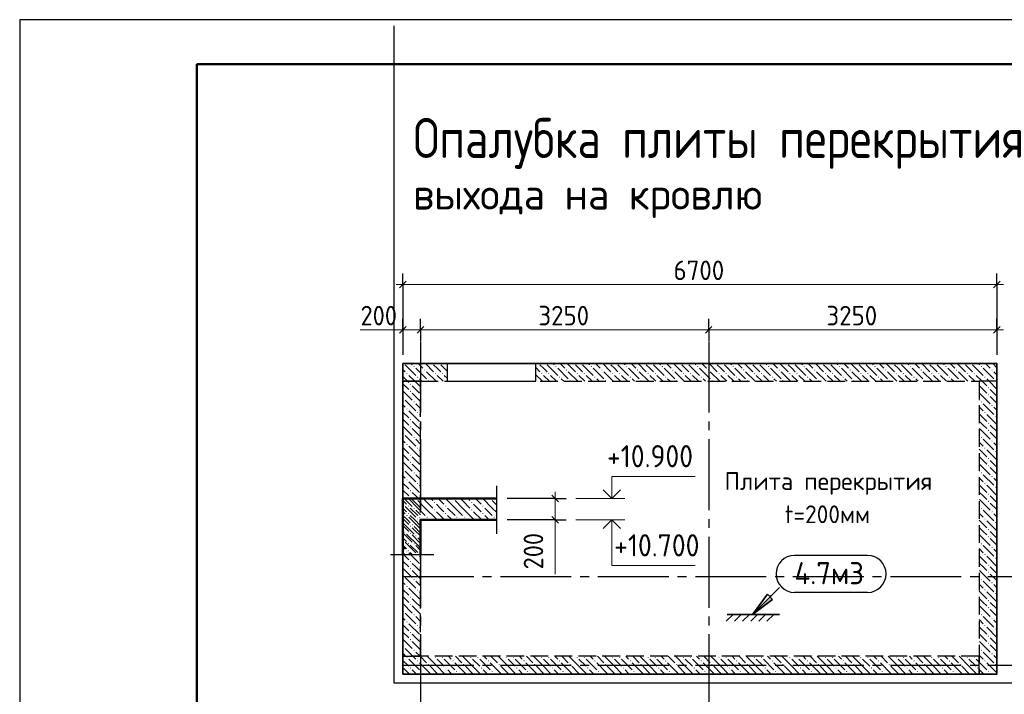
# Model space of a CAD drawing. Header units: millimetres. Extents: x 0 to 50400, y 0 to 35640.
# Tile 3 of 12: x 0 to 13329, y 26512 to 35640. Entities that reach past the tile are written whole.
import ezdxf

# ---------------------------------------------------------------- set-up
doc = ezdxf.new("R2010")
doc.units = ezdxf.units.MM
doc.linetypes.add('______2', pattern=[324, 240, -84])
doc.linetypes.add('______5', pattern=[1320, 960, -120, 120, -120])
for name, color, linetype, lineweight in [('Standard', 7, 'Continuous', 25), ('ЖБ Перекрытие верхний уровень', 7, 'Continuous', 35), ('ЖБ Стена верхний уровень', 7, 'Continuous', 35), ('Общий01', 7, 'Continuous', 13), ('Примечания', 7, 'Continuous', 13), ('Размерная линия_ общее', 7, 'Continuous', 13)]:
    doc.layers.add(name, color=color, linetype=linetype, lineweight=lineweight)
doc.layers.add('Оси', color=7, linetype='______5', true_color=0x656565)
doc.styles.add('ISOCPEUR', font='txt')

msp = doc.modelspace()

# ---------------------------------------------------------------- hatches: boundary and pattern name
at = {"layer": 'Standard', "linetype": 'Continuous', "lineweight": 35, "transparency": 33554687}
msp.add_hatch(color=7, dxfattribs=at).paths.add_polyline_path([(10158, 27831), (9920, 27593), (10192, 27797)])
at = {"layer": 'ЖБ Стена верхний уровень', "linetype": 'Continuous', "lineweight": 18, "transparency": 33554687}
for points in [[(5331, 30948), (5339, 30956), (5347, 30948), (5339, 30940)], [(7251, 30948), (7259, 30956), (7267, 30948), (7259, 30940)], [(7731, 30948), (7739, 30956), (7747, 30948), (7739, 30940)], [(8211, 30948), (8219, 30956), (8227, 30948), (8219, 30940)], [(8691, 30948), (8699, 30956), (8707, 30948), (8699, 30940)], [(9171, 30948), (9179, 30956), (9187, 30948), (9179, 30940)], [(9651, 30948), (9659, 30956), (9667, 30948), (9659, 30940)], [(10131, 30948), (10139, 30956), (10147, 30948), (10139, 30940)], [(10611, 30948), (10619, 30956), (10627, 30948), (10619, 30940)], [(11091, 30948), (11099, 30956), (11107, 30948), (11099, 30940)], [(11571, 30948), (11579, 30956), (11587, 30948), (11579, 30940)], [(12051, 30948), (12059, 30956), (12067, 30948), (12059, 30940)], [(12531, 30948), (12539, 30956), (12547, 30948), (12539, 30940)], [(13011, 30948), (13019, 30956), (13027, 30948), (13019, 30940)], [(5235, 30852), (5243, 30859), (5251, 30852), (5243, 30844)], [(5379, 30804), (5387, 30812), (5395, 30804), (5387, 30796)], [(5475, 30900), (5483, 30908), (5491, 30900), (5483, 30892)], [(5619, 30852), (5627, 30859), (5635, 30852), (5627, 30844)], [(5715, 30852), (5723, 30859), (5731, 30852), (5723, 30844)], [(7059, 30852), (7067, 30859), (7075, 30852), (7067, 30844)], [(7155, 30852), (7163, 30859), (7171, 30852), (7163, 30844)], [(7299, 30804), (7307, 30812), (7315, 30804), (7307, 30796)], [(7395, 30900), (7403, 30908), (7411, 30900), (7403, 30892)], [(7539, 30852), (7547, 30859), (7555, 30852), (7547, 30844)], [(7635, 30852), (7643, 30859), (7651, 30852), (7643, 30844)], [(7779, 30804), (7787, 30812), (7795, 30804), (7787, 30796)], [(7875, 30900), (7883, 30908), (7891, 30900), (7883, 30892)], [(8019, 30852), (8027, 30859), (8035, 30852), (8027, 30844)], [(8115, 30852), (8123, 30859), (8131, 30852), (8123, 30844)], [(8259, 30804), (8267, 30812), (8275, 30804), (8267, 30796)], [(8355, 30900), (8363, 30908), (8371, 30900), (8363, 30892)], [(8499, 30852), (8507, 30859), (8515, 30852), (8507, 30844)], [(8595, 30852), (8603, 30859), (8611, 30852), (8603, 30844)], [(8739, 30804), (8747, 30812), (8755, 30804), (8747, 30796)], [(8835, 30900), (8843, 30908), (8851, 30900), (8843, 30892)], [(8979, 30852), (8987, 30859), (8995, 30852), (8987, 30844)], [(9075, 30852), (9083, 30859), (9091, 30852), (9083, 30844)], [(9219, 30804), (9227, 30812), (9235, 30804), (9227, 30796)], [(9315, 30900), (9323, 30908), (9331, 30900), (9323, 30892)], [(9459, 30852), (9467, 30859), (9475, 30852), (9467, 30844)], [(9555, 30852), (9563, 30859), (9571, 30852), (9563, 30844)], [(9699, 30804), (9707, 30812), (9715, 30804), (9707, 30796)], [(9795, 30900), (9803, 30908), (9811, 30900), (9803, 30892)], [(9939, 30852), (9947, 30859), (9955, 30852), (9947, 30844)], [(10035, 30852), (10043, 30859), (10051, 30852), (10043, 30844)], [(10179, 30804), (10187, 30812), (10195, 30804), (10187, 30796)], [(10275, 30900), (10283, 30908), (10291, 30900), (10283, 30892)], [(10419, 30852), (10427, 30859), (10435, 30852), (10427, 30844)], [(10515, 30852), (10523, 30859), (10531, 30852), (10523, 30844)], [(10659, 30804), (10667, 30812), (10675, 30804), (10667, 30796)], [(10755, 30900), (10763, 30908), (10771, 30900), (10763, 30892)], [(10899, 30852), (10907, 30859), (10915, 30852), (10907, 30844)], [(10995, 30852), (11003, 30859), (11011, 30852), (11003, 30844)], [(11139, 30804), (11147, 30812), (11155, 30804), (11147, 30796)], [(11235, 30900), (11243, 30908), (11251, 30900), (11243, 30892)], [(11379, 30852), (11387, 30859), (11395, 30852), (11387, 30844)], [(11475, 30852), (11483, 30859), (11491, 30852), (11483, 30844)], [(11619, 30804), (11627, 30812), (11635, 30804), (11627, 30796)], [(11715, 30900), (11723, 30908), (11731, 30900), (11723, 30892)], [(11859, 30852), (11867, 30859), (11875, 30852), (11867, 30844)], [(11955, 30852), (11963, 30859), (11971, 30852), (11963, 30844)], [(12099, 30804), (12107, 30812), (12115, 30804), (12107, 30796)], [(12195, 30900), (12203, 30908), (12211, 30900), (12203, 30892)], [(12339, 30852), (12347, 30859), (12355, 30852), (12347, 30844)], [(12435, 30852), (12443, 30859), (12451, 30852), (12443, 30844)], [(12579, 30804), (12587, 30812), (12595, 30804), (12587, 30796)], [(12675, 30900), (12683, 30908), (12691, 30900), (12683, 30892)], [(12819, 30852), (12827, 30859), (12835, 30852), (12827, 30844)], [(12915, 30852), (12923, 30859), (12931, 30852), (12923, 30844)], [(13059, 30804), (13067, 30812), (13075, 30804), (13067, 30796)], [(13155, 30900), (13163, 30908), (13171, 30900), (13163, 30892)], [(5283, 30708), (5291, 30716), (5299, 30708), (5291, 30700)], [(5523, 30756), (5531, 30763), (5539, 30756), (5531, 30748)], [(7443, 30756), (7451, 30763), (7459, 30756), (7451, 30748)], [(7923, 30756), (7931, 30763), (7939, 30756), (7931, 30748)], [(8403, 30756), (8411, 30763), (8419, 30756), (8411, 30748)], [(8883, 30756), (8891, 30763), (8899, 30756), (8891, 30748)], [(9363, 30756), (9371, 30763), (9379, 30756), (9371, 30748)], [(9843, 30756), (9851, 30763), (9859, 30756), (9851, 30748)], [(10323, 30756), (10331, 30763), (10339, 30756), (10331, 30748)], [(10803, 30756), (10811, 30763), (10819, 30756), (10811, 30748)], [(11283, 30756), (11291, 30763), (11299, 30756), (11291, 30748)], [(11763, 30756), (11771, 30763), (11779, 30756), (11771, 30748)], [(12243, 30756), (12251, 30763), (12259, 30756), (12251, 30748)], [(12723, 30756), (12731, 30763), (12739, 30756), (12731, 30748)], [(13107, 30660), (13115, 30668), (13123, 30660), (13115, 30652)], [(13203, 30756), (13211, 30763), (13219, 30756), (13211, 30748)], [(5283, 30612), (5291, 30619), (5299, 30612), (5291, 30604)], [(13107, 30564), (13115, 30572), (13123, 30564), (13115, 30556)], [(5187, 30516), (5195, 30523), (5203, 30516), (5195, 30508)], [(5331, 30468), (5339, 30476), (5347, 30468), (5339, 30460)], [(13011, 30468), (13019, 30476), (13027, 30468), (13019, 30460)], [(13155, 30420), (13163, 30428), (13171, 30420), (13163, 30412)], [(5235, 30372), (5243, 30379), (5251, 30372), (5243, 30364)], [(5379, 30324), (5387, 30332), (5395, 30324), (5387, 30316)], [(13059, 30324), (13067, 30332), (13075, 30324), (13067, 30316)], [(13203, 30276), (13211, 30283), (13219, 30276), (13211, 30268)], [(5283, 30228), (5291, 30236), (5299, 30228), (5291, 30220)], [(5283, 30132), (5291, 30139), (5299, 30132), (5291, 30124)], [(13107, 30180), (13115, 30188), (13123, 30180), (13115, 30172)], [(5187, 30036), (5195, 30043), (5203, 30036), (5195, 30028)], [(5331, 29988), (5339, 29996), (5347, 29988), (5339, 29980)], [(13011, 29988), (13019, 29996), (13027, 29988), (13019, 29980)], [(13107, 30084), (13115, 30092), (13123, 30084), (13115, 30076)], [(5235, 29892), (5243, 29899), (5251, 29892), (5243, 29884)], [(13155, 29940), (13163, 29948), (13171, 29940), (13163, 29932)], [(5283, 29748), (5291, 29756), (5299, 29748), (5291, 29740)], [(5379, 29844), (5387, 29852), (5395, 29844), (5387, 29836)], [(13059, 29844), (13067, 29852), (13075, 29844), (13067, 29836)], [(13203, 29796), (13211, 29803), (13219, 29796), (13211, 29788)], [(5283, 29652), (5291, 29659), (5299, 29652), (5291, 29644)], [(13107, 29700), (13115, 29708), (13123, 29700), (13115, 29692)], [(13107, 29604), (13115, 29612), (13123, 29604), (13115, 29596)], [(5187, 29556), (5195, 29563), (5203, 29556), (5195, 29548)], [(5331, 29508), (5339, 29516), (5347, 29508), (5339, 29500)], [(13011, 29508), (13019, 29516), (13027, 29508), (13019, 29500)], [(13155, 29460), (13163, 29468), (13171, 29460), (13163, 29452)], [(5235, 29412), (5243, 29419), (5251, 29412), (5243, 29404)], [(5379, 29364), (5387, 29372), (5395, 29364), (5387, 29356)], [(13059, 29364), (13067, 29372), (13075, 29364), (13067, 29356)], [(5283, 29268), (5291, 29276), (5299, 29268), (5291, 29260)], [(13107, 29220), (13115, 29228), (13123, 29220), (13115, 29212)], [(13203, 29316), (13211, 29323), (13219, 29316), (13211, 29308)], [(5187, 29076), (5195, 29083), (5203, 29076), (5195, 29068)], [(5283, 29172), (5291, 29179), (5299, 29172), (5291, 29164)], [(13107, 29124), (13115, 29132), (13123, 29124), (13115, 29116)], [(5235, 28932), (5243, 28939), (5251, 28932), (5243, 28924)], [(5331, 29028), (5339, 29036), (5347, 29028), (5339, 29020)], [(13011, 29028), (13019, 29036), (13027, 29028), (13019, 29020)], [(13155, 28980), (13163, 28988), (13171, 28980), (13163, 28972)], [(5283, 28788), (5291, 28796), (5299, 28788), (5291, 28780)], [(5379, 28884), (5387, 28892), (5395, 28884), (5387, 28876)], [(13059, 28884), (13067, 28892), (13075, 28884), (13067, 28876)], [(13203, 28836), (13211, 28843), (13219, 28836), (13211, 28828)], [(5283, 28692), (5291, 28699), (5299, 28692), (5291, 28684)], [(13107, 28740), (13115, 28748), (13123, 28740), (13115, 28732)], [(5187, 28596), (5195, 28603), (5203, 28596), (5195, 28588)], [(5331, 28548), (5339, 28556), (5347, 28548), (5339, 28540)], [(13011, 28548), (13019, 28556), (13027, 28548), (13019, 28540)], [(13107, 28644), (13115, 28652), (13123, 28644), (13115, 28636)], [(5235, 28452), (5243, 28459), (5251, 28452), (5243, 28444)], [(5379, 28404), (5387, 28412), (5395, 28404), (5387, 28396)], [(13059, 28404), (13067, 28412), (13075, 28404), (13067, 28396)], [(13155, 28500), (13163, 28508), (13171, 28500), (13163, 28492)], [(5283, 28308), (5291, 28316), (5299, 28308), (5291, 28300)], [(13107, 28260), (13115, 28268), (13123, 28260), (13115, 28252)], [(13203, 28356), (13211, 28363), (13219, 28356), (13211, 28348)], [(5283, 28212), (5291, 28219), (5299, 28212), (5291, 28204)], [(13107, 28164), (13115, 28172), (13123, 28164), (13115, 28156)], [(5187, 28116), (5195, 28123), (5203, 28116), (5195, 28108)], [(5331, 28068), (5339, 28076), (5347, 28068), (5339, 28060)], [(13011, 28068), (13019, 28076), (13027, 28068), (13019, 28060)], [(13155, 28020), (13163, 28028), (13171, 28020), (13163, 28012)], [(5235, 27972), (5243, 27979), (5251, 27972), (5243, 27964)], [(5379, 27924), (5387, 27932), (5395, 27924), (5387, 27916)], [(13059, 27924), (13067, 27932), (13075, 27924), (13067, 27916)], [(13203, 27876), (13211, 27883), (13219, 27876), (13211, 27868)], [(5283, 27828), (5291, 27836), (5299, 27828), (5291, 27820)], [(5283, 27732), (5291, 27739), (5299, 27732), (5291, 27724)], [(13107, 27780), (13115, 27788), (13123, 27780), (13115, 27772)], [(5187, 27636), (5195, 27643), (5203, 27636), (5195, 27628)], [(5331, 27588), (5339, 27596), (5347, 27588), (5339, 27580)], [(13011, 27588), (13019, 27596), (13027, 27588), (13019, 27580)], [(13107, 27684), (13115, 27692), (13123, 27684), (13115, 27676)], [(5235, 27492), (5243, 27499), (5251, 27492), (5243, 27484)], [(13155, 27540), (13163, 27548), (13171, 27540), (13163, 27532)], [(5283, 27348), (5291, 27356), (5299, 27348), (5291, 27340)], [(5379, 27444), (5387, 27452), (5395, 27444), (5387, 27436)], [(13059, 27444), (13067, 27452), (13075, 27444), (13067, 27436)], [(13203, 27396), (13211, 27403), (13219, 27396), (13211, 27388)], [(5283, 27252), (5291, 27259), (5299, 27252), (5291, 27244)], [(13107, 27300), (13115, 27308), (13123, 27300), (13115, 27292)], [(13107, 27204), (13115, 27212), (13123, 27204), (13115, 27196)], [(5187, 27156), (5195, 27163), (5203, 27156), (5195, 27148)], [(5331, 27108), (5339, 27116), (5347, 27108), (5339, 27100)], [(13011, 27108), (13019, 27116), (13027, 27108), (13019, 27100)], [(13155, 27060), (13163, 27068), (13171, 27060), (13163, 27052)], [(5235, 27012), (5243, 27019), (5251, 27012), (5243, 27004)], [(5379, 26964), (5387, 26972), (5395, 26964), (5387, 26956)], [(5619, 27012), (5627, 27019), (5635, 27012), (5627, 27004)], [(5715, 27012), (5723, 27019), (5731, 27012), (5723, 27004)], [(5859, 26964), (5867, 26972), (5875, 26964), (5867, 26956)], [(6099, 27012), (6107, 27019), (6115, 27012), (6107, 27004)], [(6195, 27012), (6203, 27019), (6211, 27012), (6203, 27004)], [(6339, 26964), (6347, 26972), (6355, 26964), (6347, 26956)], [(6579, 27012), (6587, 27019), (6595, 27012), (6587, 27004)], [(6675, 27012), (6683, 27019), (6691, 27012), (6683, 27004)], [(6819, 26964), (6827, 26972), (6835, 26964), (6827, 26956)], [(7059, 27012), (7067, 27019), (7075, 27012), (7067, 27004)], [(7155, 27012), (7163, 27019), (7171, 27012), (7163, 27004)], [(7299, 26964), (7307, 26972), (7315, 26964), (7307, 26956)], [(7539, 27012), (7547, 27019), (7555, 27012), (7547, 27004)], [(7635, 27012), (7643, 27019), (7651, 27012), (7643, 27004)], [(7779, 26964), (7787, 26972), (7795, 26964), (7787, 26956)], [(8019, 27012), (8027, 27019), (8035, 27012), (8027, 27004)], [(8115, 27012), (8123, 27019), (8131, 27012), (8123, 27004)], [(8259, 26964), (8267, 26972), (8275, 26964), (8267, 26956)], [(8499, 27012), (8507, 27019), (8515, 27012), (8507, 27004)], [(8595, 27012), (8603, 27019), (8611, 27012), (8603, 27004)], [(8739, 26964), (8747, 26972), (8755, 26964), (8747, 26956)], [(8979, 27012), (8987, 27019), (8995, 27012), (8987, 27004)], [(9075, 27012), (9083, 27019), (9091, 27012), (9083, 27004)], [(9219, 26964), (9227, 26972), (9235, 26964), (9227, 26956)], [(9459, 27012), (9467, 27019), (9475, 27012), (9467, 27004)], [(9555, 27012), (9563, 27019), (9571, 27012), (9563, 27004)], [(9699, 26964), (9707, 26972), (9715, 26964), (9707, 26956)], [(9939, 27012), (9947, 27019), (9955, 27012), (9947, 27004)], [(10035, 27012), (10043, 27019), (10051, 27012), (10043, 27004)], [(10179, 26964), (10187, 26972), (10195, 26964), (10187, 26956)], [(10419, 27012), (10427, 27019), (10435, 27012), (10427, 27004)], [(10515, 27012), (10523, 27019), (10531, 27012), (10523, 27004)], [(10659, 26964), (10667, 26972), (10675, 26964), (10667, 26956)], [(10899, 27012), (10907, 27019), (10915, 27012), (10907, 27004)], [(10995, 27012), (11003, 27019), (11011, 27012), (11003, 27004)], [(11139, 26964), (11147, 26972), (11155, 26964), (11147, 26956)], [(11379, 27012), (11387, 27019), (11395, 27012), (11387, 27004)], [(11475, 27012), (11483, 27019), (11491, 27012), (11483, 27004)], [(11619, 26964), (11627, 26972), (11635, 26964), (11627, 26956)], [(11859, 27012), (11867, 27019), (11875, 27012), (11867, 27004)], [(11955, 27012), (11963, 27019), (11971, 27012), (11963, 27004)], [(12099, 26964), (12107, 26972), (12115, 26964), (12107, 26956)], [(12339, 27012), (12347, 27019), (12355, 27012), (12347, 27004)], [(12435, 27012), (12443, 27019), (12451, 27012), (12443, 27004)], [(12579, 26964), (12587, 26972), (12595, 26964), (12587, 26956)], [(12819, 27012), (12827, 27019), (12835, 27012), (12827, 27004)], [(12915, 27012), (12923, 27019), (12931, 27012), (12923, 27004)], [(13059, 26964), (13067, 26972), (13075, 26964), (13067, 26956)], [(5283, 26868), (5291, 26876), (5299, 26868), (5291, 26860)], [(5427, 26820), (5435, 26828), (5443, 26820), (5435, 26812)], [(5523, 26916), (5531, 26923), (5539, 26916), (5531, 26908)], [(5763, 26868), (5771, 26876), (5779, 26868), (5771, 26860)], [(5907, 26820), (5915, 26828), (5923, 26820), (5915, 26812)], [(6003, 26916), (6011, 26923), (6019, 26916), (6011, 26908)], [(6243, 26868), (6251, 26876), (6259, 26868), (6251, 26860)], [(6387, 26820), (6395, 26828), (6403, 26820), (6395, 26812)], [(6483, 26916), (6491, 26923), (6499, 26916), (6491, 26908)], [(6723, 26868), (6731, 26876), (6739, 26868), (6731, 26860)], [(6867, 26820), (6875, 26828), (6883, 26820), (6875, 26812)], [(6963, 26916), (6971, 26923), (6979, 26916), (6971, 26908)], [(7203, 26868), (7211, 26876), (7219, 26868), (7211, 26860)], [(7347, 26820), (7355, 26828), (7363, 26820), (7355, 26812)], [(7443, 26916), (7451, 26923), (7459, 26916), (7451, 26908)], [(7683, 26868), (7691, 26876), (7699, 26868), (7691, 26860)], [(7827, 26820), (7835, 26828), (7843, 26820), (7835, 26812)], [(7923, 26916), (7931, 26923), (7939, 26916), (7931, 26908)], [(8163, 26868), (8171, 26876), (8179, 26868), (8171, 26860)], [(8307, 26820), (8315, 26828), (8323, 26820), (8315, 26812)], [(8403, 26916), (8411, 26923), (8419, 26916), (8411, 26908)], [(8643, 26868), (8651, 26876), (8659, 26868), (8651, 26860)], [(8787, 26820), (8795, 26828), (8803, 26820), (8795, 26812)], [(8883, 26916), (8891, 26923), (8899, 26916), (8891, 26908)], [(9123, 26868), (9131, 26876), (9139, 26868), (9131, 26860)], [(9267, 26820), (9275, 26828), (9283, 26820), (9275, 26812)], [(9363, 26916), (9371, 26923), (9379, 26916), (9371, 26908)], [(9603, 26868), (9611, 26876), (9619, 26868), (9611, 26860)], [(9747, 26820), (9755, 26828), (9763, 26820), (9755, 26812)], [(9843, 26916), (9851, 26923), (9859, 26916), (9851, 26908)], [(10083, 26868), (10091, 26876), (10099, 26868), (10091, 26860)], [(10227, 26820), (10235, 26828), (10243, 26820), (10235, 26812)], [(10323, 26916), (10331, 26923), (10339, 26916), (10331, 26908)], [(10563, 26868), (10571, 26876), (10579, 26868), (10571, 26860)], [(10707, 26820), (10715, 26828), (10723, 26820), (10715, 26812)], [(10803, 26916), (10811, 26923), (10819, 26916), (10811, 26908)], [(11043, 26868), (11051, 26876), (11059, 26868), (11051, 26860)], [(11187, 26820), (11195, 26828), (11203, 26820), (11195, 26812)], [(11283, 26916), (11291, 26923), (11299, 26916), (11291, 26908)], [(11523, 26868), (11531, 26876), (11539, 26868), (11531, 26860)], [(11667, 26820), (11675, 26828), (11683, 26820), (11675, 26812)], [(11763, 26916), (11771, 26923), (11779, 26916), (11771, 26908)], [(12003, 26868), (12011, 26876), (12019, 26868), (12011, 26860)], [(12147, 26820), (12155, 26828), (12163, 26820), (12155, 26812)], [(12243, 26916), (12251, 26923), (12259, 26916), (12251, 26908)], [(12483, 26868), (12491, 26876), (12499, 26868), (12491, 26860)], [(12627, 26820), (12635, 26828), (12643, 26820), (12635, 26812)], [(12723, 26916), (12731, 26923), (12739, 26916), (12731, 26908)], [(12963, 26868), (12971, 26876), (12979, 26868), (12971, 26860)], [(13107, 26820), (13115, 26828), (13123, 26820), (13115, 26812)], [(13203, 26916), (13211, 26923), (13219, 26916), (13211, 26908)]]:
    msp.add_hatch(color=7, dxfattribs=at).paths.add_polyline_path(points, flags=16)
at = {"layer": 'Общий01', "linetype": 'Continuous', "lineweight": 13, "transparency": 33554687}
for points in [[(5263, 29051), (5255, 29059), (5263, 29066), (5271, 29059)], [(5364, 29152), (5356, 29159), (5357, 29160), (5371, 29160), (5372, 29159)], [(5616, 29101), (5608, 29109), (5616, 29117), (5624, 29109)], [(5767, 29051), (5759, 29059), (5767, 29066), (5775, 29059)], [(5868, 29152), (5860, 29159), (5861, 29160), (5875, 29160), (5876, 29159)], [(6120, 29101), (6112, 29109), (6120, 29117), (6128, 29109)], [(6271, 29051), (6263, 29059), (6271, 29066), (6279, 29059)], [(6372, 29152), (6364, 29159), (6365, 29160), (6379, 29160), (6380, 29159)], [(5263, 28950), (5255, 28958), (5263, 28966), (5271, 28958)], [(5616, 29000), (5608, 29008), (5616, 29016), (5624, 29008)], [(5767, 28950), (5759, 28958), (5767, 28966), (5775, 28958)], [(6120, 29000), (6112, 29008), (6120, 29016), (6128, 29008)], [(6271, 28950), (6263, 28958), (6271, 28966), (6279, 28958)], [(5314, 28799), (5306, 28807), (5314, 28814), (5321, 28807)], [(5414, 28900), (5407, 28907), (5414, 28915), (5422, 28907)], [(5515, 28900), (5507, 28907), (5515, 28915), (5523, 28907)], [(5918, 28900), (5911, 28907), (5918, 28915), (5926, 28907)], [(6019, 28900), (6011, 28907), (6019, 28915), (6027, 28907)], [(6422, 28900), (6415, 28907), (6422, 28915), (6430, 28907)], [(5213, 28698), (5205, 28706), (5213, 28714), (5221, 28706)], [(5364, 28648), (5356, 28655), (5364, 28663), (5372, 28655)], [(5263, 28547), (5255, 28555), (5263, 28562), (5271, 28555)], [(5263, 28446), (5255, 28454), (5263, 28462), (5271, 28454)], [(5408, 28404), (5414, 28411), (5421, 28404)]]:
    msp.add_hatch(color=7, dxfattribs=at).paths.add_polyline_path(points, flags=16)

# ---------------------------------------------------------------- linework, layer by layer
at = {"layer": 'Standard', "color": 254, "linetype": 'Continuous', "lineweight": -3, "true_color": 0xc4c4ff, "transparency": 33554687}
for p, q in [((5067, 35558), (5067, 26667)), ((5067, 26667), (18600, 26667))]:
    msp.add_line(p, q, dxfattribs=at)
at = {"layer": 'Standard', "color": 7, "linetype": 'Continuous', "lineweight": 25, "transparency": 33554687}
for p, q in [((2400, 35040), (2400, 1270)), ((11479, 28391), (10489, 28391)), ((11479, 27891), (10489, 27891))]:
    msp.add_line(p, q, dxfattribs=at)
at = {"layer": 'Standard', "color": 7, "linetype": 'Continuous', "lineweight": 18, "transparency": 33554687}
for p, q in [((5187, 26787), (5187, 30987)), ((5187, 30987), (13227, 30987)), ((13227, 30987), (13227, 26787)), ((13227, 26787), (5187, 26787))]:
    msp.add_line(p, q, dxfattribs=at)
at = {"layer": 'Standard', "color": 7, "linetype": 'Continuous', "lineweight": 35, "transparency": 33554687}
for p, q in [((10286, 27959), (9920, 27593)), ((10124, 27865), (9920, 27593)), ((10192, 27797), (10124, 27865)), ((9920, 27593), (10192, 27797)), ((10158, 27831), (10175, 27848)), ((9658, 27593), (9566, 27501)), ((9578, 27593), (10285, 27593)), ((9768, 27593), (9676, 27501)), ((9878, 27593), (9786, 27501)), ((9988, 27593), (9896, 27501)), ((9920, 27593), (9920, 27593)), ((9920, 27593), (9920, 27593)), ((9920, 27593), (9920, 27593)), ((10097, 27593), (10005, 27501)), ((10207, 27593), (10115, 27501))]:
    msp.add_line(p, q, dxfattribs=at)
at = {"layer": 'Standard', "color": 7, "linetype": 'Continuous', "lineweight": 25, "transparency": 33554687}
msp.add_lwpolyline([(0, 0), (50400, 0), (50400, 35640), (0, 35640), (0, 0)], close=True, dxfattribs=at)
at = {"layer": 'Standard', "color": 7, "linetype": 'Continuous', "lineweight": 50, "transparency": 33554687}
msp.add_lwpolyline([(2400, 35040), (49800, 35040), (49800, 600), (2400, 600), (2400, 35040)], close=True, dxfattribs=at)
at = {"layer": 'Standard', "color": 7, "linetype": 'Continuous', "lineweight": 25, "transparency": 33554687}
for centre, start, end in [((10489, 28141), 90, 270), ((11479, 28141), 270, 90)]:
    msp.add_arc(centre, 250, start, end, dxfattribs=at)
at = {"layer": 'ЖБ Перекрытие верхний уровень', "color": 7, "linetype": 'Continuous', "lineweight": 35, "transparency": 33554687}
for p, q in [((5187, 30987), (5187, 26787)), ((13227, 30987), (5187, 30987)), ((13227, 26787), (13227, 30987)), ((5187, 26787), (13227, 26787))]:
    msp.add_line(p, q, dxfattribs=at)
at = {"layer": 'ЖБ Стена верхний уровень', "color": 251, "linetype": '______2', "lineweight": -3, "true_color": 0x656565, "transparency": 33554687}
for p, q in [((5787, 30987), (5187, 30987)), ((5187, 30987), (5187, 30747)), ((13227, 30987), (6987, 30987)), ((13227, 30747), (13227, 30987)), ((5187, 30747), (5187, 27027)), ((5427, 30747), (5187, 30747)), ((5187, 30747), (5427, 30747)), ((5427, 27027), (5427, 30747)), ((5427, 30747), (12987, 30747)), ((13227, 30747), (12987, 30747)), ((12987, 30747), (12987, 26787)), ((13227, 26787), (13227, 30747)), ((12987, 27027), (5187, 27027)), ((5187, 27027), (5187, 26787)), ((5187, 27027), (5427, 27027)), ((12987, 26787), (12987, 27027)), ((5187, 26787), (12987, 26787)), ((12987, 26787), (13227, 26787))]:
    msp.add_line(p, q, dxfattribs=at)
at = {"layer": 'ЖБ Стена верхний уровень', "color": 9, "linetype": 'Continuous', "lineweight": 18, "true_color": 0xc7c7c7, "transparency": 33554687}
for p, q in [((5219, 30972), (5363, 30828)), ((5300, 30987), (5315, 30972)), ((5363, 30924), (5507, 30780)), ((5396, 30987), (5459, 30924)), ((5492, 30987), (5603, 30876)), ((5651, 30924), (5603, 30972)), ((5699, 30876), (5651, 30924)), ((5699, 30972), (5787, 30884)), ((5780, 30987), (5787, 30980)), ((6987, 30932), (7043, 30876)), ((7091, 30924), (7043, 30972)), ((7139, 30876), (7091, 30924)), ((7139, 30972), (7283, 30828)), ((7220, 30987), (7235, 30972)), ((7283, 30924), (7427, 30780)), ((7316, 30987), (7379, 30924)), ((7412, 30987), (7523, 30876)), ((7571, 30924), (7523, 30972)), ((7619, 30876), (7571, 30924)), ((7619, 30972), (7763, 30828)), ((7700, 30987), (7715, 30972)), ((7763, 30924), (7907, 30780)), ((7796, 30987), (7859, 30924)), ((7892, 30987), (8003, 30876)), ((8051, 30924), (8003, 30972)), ((8099, 30876), (8051, 30924)), ((8099, 30972), (8243, 30828)), ((8180, 30987), (8195, 30972)), ((8243, 30924), (8387, 30780)), ((8276, 30987), (8339, 30924)), ((8372, 30987), (8483, 30876)), ((8531, 30924), (8483, 30972)), ((8579, 30876), (8531, 30924)), ((8579, 30972), (8723, 30828)), ((8660, 30987), (8675, 30972)), ((8723, 30924), (8867, 30780)), ((8756, 30987), (8819, 30924)), ((8852, 30987), (8963, 30876)), ((9011, 30924), (8963, 30972)), ((9059, 30876), (9011, 30924)), ((9059, 30972), (9203, 30828)), ((9140, 30987), (9155, 30972)), ((9203, 30924), (9347, 30780)), ((9236, 30987), (9299, 30924)), ((9332, 30987), (9443, 30876)), ((9491, 30924), (9443, 30972)), ((9539, 30876), (9491, 30924)), ((9539, 30972), (9683, 30828)), ((9620, 30987), (9635, 30972)), ((9683, 30924), (9827, 30780)), ((9716, 30987), (9779, 30924)), ((9812, 30987), (9923, 30876)), ((9971, 30924), (9923, 30972)), ((10019, 30876), (9971, 30924)), ((10019, 30972), (10163, 30828)), ((10100, 30987), (10115, 30972)), ((10163, 30924), (10307, 30780)), ((10196, 30987), (10259, 30924)), ((10292, 30987), (10403, 30876)), ((10451, 30924), (10403, 30972)), ((10499, 30876), (10451, 30924)), ((10499, 30972), (10643, 30828)), ((10580, 30987), (10595, 30972)), ((10643, 30924), (10787, 30780)), ((10676, 30987), (10739, 30924)), ((10772, 30987), (10883, 30876)), ((10931, 30924), (10883, 30972)), ((10979, 30876), (10931, 30924)), ((10979, 30972), (11123, 30828)), ((11060, 30987), (11075, 30972)), ((11123, 30924), (11267, 30780)), ((11156, 30987), (11219, 30924)), ((11252, 30987), (11363, 30876)), ((11411, 30924), (11363, 30972)), ((11459, 30876), (11411, 30924)), ((11459, 30972), (11603, 30828)), ((11540, 30987), (11555, 30972)), ((11603, 30924), (11747, 30780)), ((11636, 30987), (11699, 30924)), ((11732, 30987), (11843, 30876)), ((11891, 30924), (11843, 30972)), ((11939, 30876), (11891, 30924)), ((11939, 30972), (12083, 30828)), ((12020, 30987), (12035, 30972)), ((12083, 30924), (12227, 30780)), ((12116, 30987), (12179, 30924)), ((12212, 30987), (12323, 30876)), ((12371, 30924), (12323, 30972)), ((12419, 30876), (12371, 30924)), ((12419, 30972), (12563, 30828)), ((12500, 30987), (12515, 30972)), ((12563, 30924), (12707, 30780)), ((12596, 30987), (12659, 30924)), ((12692, 30987), (12803, 30876)), ((12851, 30924), (12803, 30972)), ((12899, 30876), (12851, 30924)), ((12899, 30972), (13043, 30828)), ((12980, 30987), (12995, 30972)), ((13043, 30924), (13187, 30780)), ((13076, 30987), (13139, 30924)), ((13172, 30987), (13227, 30931)), ((5219, 30876), (5187, 30907)), ((5187, 30811), (5252, 30747)), ((5267, 30828), (5348, 30747)), ((5636, 30747), (5507, 30876)), ((5651, 30828), (5732, 30747)), ((5747, 30828), (5787, 30788)), ((7076, 30747), (6987, 30836)), ((7091, 30828), (7172, 30747)), ((7187, 30828), (7268, 30747)), ((7556, 30747), (7427, 30876)), ((7571, 30828), (7652, 30747)), ((7667, 30828), (7748, 30747)), ((8036, 30747), (7907, 30876)), ((8051, 30828), (8132, 30747)), ((8147, 30828), (8228, 30747)), ((8516, 30747), (8387, 30876)), ((8531, 30828), (8612, 30747)), ((8627, 30828), (8708, 30747)), ((8996, 30747), (8867, 30876)), ((9011, 30828), (9092, 30747)), ((9107, 30828), (9188, 30747)), ((9476, 30747), (9347, 30876)), ((9491, 30828), (9572, 30747)), ((9587, 30828), (9668, 30747)), ((9956, 30747), (9827, 30876)), ((9971, 30828), (10052, 30747)), ((10067, 30828), (10148, 30747)), ((10436, 30747), (10307, 30876)), ((10451, 30828), (10532, 30747)), ((10547, 30828), (10628, 30747)), ((10916, 30747), (10787, 30876)), ((10931, 30828), (11012, 30747)), ((11027, 30828), (11108, 30747)), ((11396, 30747), (11267, 30876)), ((11411, 30828), (11492, 30747)), ((11507, 30828), (11588, 30747)), ((11876, 30747), (11747, 30876)), ((11891, 30828), (11972, 30747)), ((11987, 30828), (12068, 30747)), ((12356, 30747), (12227, 30876)), ((12371, 30828), (12452, 30747)), ((12467, 30828), (12548, 30747)), ((12836, 30747), (12707, 30876)), ((12851, 30828), (12932, 30747)), ((12947, 30828), (13028, 30747)), ((13227, 30835), (13187, 30876)), ((5187, 30715), (5267, 30636)), ((5252, 30747), (5267, 30732)), ((5363, 30636), (5315, 30684)), ((5348, 30747), (5411, 30684)), ((5444, 30747), (5411, 30780)), ((7364, 30747), (7331, 30780)), ((7844, 30747), (7811, 30780)), ((8324, 30747), (8291, 30780)), ((8804, 30747), (8771, 30780)), ((9284, 30747), (9251, 30780)), ((9764, 30747), (9731, 30780)), ((10244, 30747), (10211, 30780)), ((10724, 30747), (10691, 30780)), ((11204, 30747), (11171, 30780)), ((11684, 30747), (11651, 30780)), ((12164, 30747), (12131, 30780)), ((12644, 30747), (12611, 30780)), ((13043, 30636), (12995, 30684)), ((13028, 30747), (13091, 30684)), ((13124, 30747), (13091, 30780)), ((13227, 30643), (13124, 30747)), ((5187, 30619), (5315, 30492)), ((5315, 30588), (5427, 30475)), ((5411, 30588), (5363, 30636)), ((12995, 30588), (13139, 30444)), ((13091, 30588), (13043, 30636)), ((13139, 30636), (13227, 30547)), ((13139, 30540), (13227, 30451)), ((5219, 30396), (5187, 30427)), ((5219, 30492), (5363, 30348)), ((5363, 30444), (5427, 30379)), ((12987, 30499), (12995, 30492)), ((12987, 30403), (13043, 30348)), ((13043, 30444), (13187, 30300)), ((13227, 30355), (13187, 30396)), ((5187, 30331), (5267, 30252)), ((5267, 30348), (5411, 30204)), ((5427, 30283), (5411, 30300)), ((12987, 30307), (13091, 30204)), ((13227, 30163), (13091, 30300)), ((5187, 30235), (5267, 30156)), ((5187, 30139), (5315, 30012)), ((5363, 30156), (5315, 30204)), ((5411, 30108), (5363, 30156)), ((13043, 30156), (12995, 30204)), ((13091, 30108), (13043, 30156)), ((13139, 30156), (13227, 30067)), ((5219, 30012), (5363, 29868)), ((5315, 30108), (5427, 29995)), ((12987, 30019), (12995, 30012)), ((12995, 30108), (13139, 29964)), ((13139, 30060), (13227, 29971)), ((5219, 29916), (5187, 29947)), ((5267, 29868), (5411, 29724)), ((5363, 29964), (5427, 29899)), ((12987, 29923), (13043, 29868)), ((13043, 29964), (13187, 29820)), ((13227, 29875), (13187, 29916)), ((5187, 29851), (5267, 29772)), ((5187, 29755), (5267, 29676)), ((5427, 29803), (5411, 29820)), ((12987, 29827), (13091, 29724)), ((13227, 29683), (13091, 29820)), ((5187, 29659), (5315, 29532)), ((5363, 29676), (5315, 29724)), ((5315, 29628), (5427, 29515)), ((5411, 29628), (5363, 29676)), ((13043, 29676), (12995, 29724)), ((12995, 29628), (13139, 29484)), ((13091, 29628), (13043, 29676)), ((13139, 29676), (13227, 29587)), ((5219, 29436), (5187, 29467)), ((5219, 29532), (5363, 29388)), ((5363, 29484), (5427, 29419)), ((12987, 29539), (12995, 29532)), ((13043, 29484), (13187, 29340)), ((13139, 29580), (13227, 29491)), ((5187, 29371), (5267, 29292)), ((5267, 29388), (5411, 29244)), ((5427, 29323), (5411, 29340)), ((12987, 29443), (13043, 29388)), ((12987, 29347), (13091, 29244)), ((13227, 29203), (13091, 29340)), ((13227, 29395), (13187, 29436)), ((5187, 29275), (5267, 29196)), ((5363, 29196), (5315, 29244)), ((5411, 29148), (5363, 29196)), ((13043, 29196), (12995, 29244)), ((13091, 29148), (13043, 29196)), ((13139, 29196), (13227, 29107)), ((5187, 29179), (5315, 29052)), ((5315, 29148), (5427, 29035)), ((12987, 29059), (12995, 29052)), ((12995, 29148), (13139, 29004)), ((13139, 29100), (13227, 29011)), ((5219, 28956), (5187, 28987)), ((5219, 29052), (5363, 28908)), ((5363, 29004), (5427, 28939)), ((12987, 28963), (13043, 28908)), ((13043, 29004), (13187, 28860)), ((13227, 28915), (13187, 28956)), ((5187, 28891), (5267, 28812)), ((5187, 28795), (5267, 28716)), ((5267, 28908), (5411, 28764)), ((5427, 28843), (5411, 28860)), ((12987, 28867), (13091, 28764)), ((13227, 28723), (13091, 28860)), ((5187, 28699), (5315, 28572)), ((5363, 28716), (5315, 28764)), ((5315, 28668), (5427, 28555)), ((5411, 28668), (5363, 28716)), ((13043, 28716), (12995, 28764)), ((12995, 28668), (13139, 28524)), ((13091, 28668), (13043, 28716)), ((13139, 28716), (13227, 28627)), ((5219, 28572), (5363, 28428)), ((12987, 28579), (12995, 28572)), ((13139, 28620), (13227, 28531)), ((5219, 28476), (5187, 28507)), ((5187, 28411), (5267, 28332)), ((5267, 28428), (5411, 28284)), ((5363, 28524), (5427, 28459)), ((12987, 28483), (13043, 28428)), ((13043, 28524), (13187, 28380)), ((13227, 28435), (13187, 28476)), ((5187, 28315), (5267, 28236)), ((5363, 28236), (5315, 28284)), ((5427, 28363), (5411, 28380)), ((12987, 28387), (13091, 28284)), ((13043, 28236), (12995, 28284)), ((13227, 28243), (13091, 28380)), ((5187, 28219), (5315, 28092)), ((5315, 28188), (5427, 28075)), ((5411, 28188), (5363, 28236)), ((12995, 28188), (13139, 28044)), ((13091, 28188), (13043, 28236)), ((13139, 28236), (13227, 28147)), ((13139, 28140), (13227, 28051)), ((5219, 27996), (5187, 28027)), ((5219, 28092), (5363, 27948)), ((5363, 28044), (5427, 27979)), ((12987, 28099), (12995, 28092)), ((12987, 28003), (13043, 27948)), ((13043, 28044), (13187, 27900)), ((13227, 27955), (13187, 27996)), ((5187, 27931), (5267, 27852)), ((5267, 27948), (5411, 27804)), ((5427, 27883), (5411, 27900)), ((12987, 27907), (13091, 27804)), ((13227, 27763), (13091, 27900)), ((5187, 27835), (5267, 27756)), ((5187, 27739), (5315, 27612)), ((5363, 27756), (5315, 27804)), ((5411, 27708), (5363, 27756)), ((13043, 27756), (12995, 27804)), ((13091, 27708), (13043, 27756)), ((13139, 27756), (13227, 27667)), ((5219, 27612), (5363, 27468)), ((5315, 27708), (5427, 27595)), ((12987, 27619), (12995, 27612)), ((12995, 27708), (13139, 27564)), ((13139, 27660), (13227, 27571)), ((5219, 27516), (5187, 27547)), ((5267, 27468), (5411, 27324)), ((5363, 27564), (5427, 27499)), ((12987, 27523), (13043, 27468)), ((13043, 27564), (13187, 27420)), ((13227, 27475), (13187, 27516)), ((5187, 27451), (5267, 27372)), ((5187, 27355), (5267, 27276)), ((5427, 27403), (5411, 27420)), ((12987, 27427), (13091, 27324)), ((13227, 27283), (13091, 27420)), ((5187, 27259), (5315, 27132)), ((5363, 27276), (5315, 27324)), ((5315, 27228), (5427, 27115)), ((5411, 27228), (5363, 27276)), ((13043, 27276), (12995, 27324)), ((12995, 27228), (13139, 27084)), ((13091, 27228), (13043, 27276)), ((13139, 27276), (13227, 27187)), ((5219, 27036), (5187, 27067)), ((5219, 27132), (5324, 27027)), ((5363, 27084), (5420, 27027)), ((12987, 27139), (12995, 27132)), ((13043, 27084), (13187, 26940)), ((13139, 27180), (13227, 27091)), ((5187, 26971), (5267, 26892)), ((5267, 26988), (5411, 26844)), ((5324, 27027), (5363, 26988)), ((5555, 26796), (5411, 26940)), ((5420, 27027), (5507, 26940)), ((5651, 26892), (5516, 27027)), ((5651, 26988), (5747, 26892)), ((5747, 26988), (5891, 26844)), ((5804, 27027), (5843, 26988)), ((6035, 26796), (5891, 26940)), ((5900, 27027), (5987, 26940)), ((6131, 26892), (5996, 27027)), ((6131, 26988), (6227, 26892)), ((6227, 26988), (6371, 26844)), ((6284, 27027), (6323, 26988)), ((6515, 26796), (6371, 26940)), ((6380, 27027), (6467, 26940)), ((6611, 26892), (6476, 27027)), ((6611, 26988), (6707, 26892)), ((6707, 26988), (6851, 26844)), ((6764, 27027), (6803, 26988)), ((6995, 26796), (6851, 26940)), ((6860, 27027), (6947, 26940)), ((7091, 26892), (6956, 27027)), ((7091, 26988), (7187, 26892)), ((7187, 26988), (7331, 26844)), ((7244, 27027), (7283, 26988)), ((7475, 26796), (7331, 26940)), ((7340, 27027), (7427, 26940)), ((7571, 26892), (7436, 27027)), ((7571, 26988), (7667, 26892)), ((7667, 26988), (7811, 26844)), ((7724, 27027), (7763, 26988)), ((7955, 26796), (7811, 26940)), ((7820, 27027), (7907, 26940)), ((8051, 26892), (7916, 27027)), ((8051, 26988), (8147, 26892)), ((8147, 26988), (8291, 26844)), ((8204, 27027), (8243, 26988)), ((8435, 26796), (8291, 26940)), ((8300, 27027), (8387, 26940)), ((8531, 26892), (8396, 27027)), ((8531, 26988), (8627, 26892)), ((8627, 26988), (8771, 26844)), ((8684, 27027), (8723, 26988)), ((8915, 26796), (8771, 26940)), ((8780, 27027), (8867, 26940)), ((9011, 26892), (8876, 27027)), ((9011, 26988), (9107, 26892)), ((9107, 26988), (9251, 26844)), ((9164, 27027), (9203, 26988)), ((9395, 26796), (9251, 26940)), ((9260, 27027), (9347, 26940)), ((9491, 26892), (9356, 27027)), ((9491, 26988), (9587, 26892)), ((9587, 26988), (9731, 26844)), ((9644, 27027), (9683, 26988)), ((9875, 26796), (9731, 26940)), ((9740, 27027), (9827, 26940)), ((9971, 26892), (9836, 27027)), ((9971, 26988), (10067, 26892)), ((10067, 26988), (10211, 26844)), ((10124, 27027), (10163, 26988)), ((10355, 26796), (10211, 26940)), ((10220, 27027), (10307, 26940)), ((10451, 26892), (10316, 27027)), ((10451, 26988), (10547, 26892)), ((10547, 26988), (10691, 26844)), ((10604, 27027), (10643, 26988)), ((10835, 26796), (10691, 26940)), ((10700, 27027), (10787, 26940)), ((10931, 26892), (10796, 27027)), ((10931, 26988), (11027, 26892)), ((11027, 26988), (11171, 26844)), ((11084, 27027), (11123, 26988)), ((11315, 26796), (11171, 26940)), ((11180, 27027), (11267, 26940)), ((11411, 26892), (11276, 27027)), ((11411, 26988), (11507, 26892)), ((11507, 26988), (11651, 26844)), ((11564, 27027), (11603, 26988)), ((11795, 26796), (11651, 26940)), ((11660, 27027), (11747, 26940)), ((11891, 26892), (11756, 27027)), ((11891, 26988), (11987, 26892)), ((11987, 26988), (12131, 26844)), ((12044, 27027), (12083, 26988)), ((12275, 26796), (12131, 26940)), ((12140, 27027), (12227, 26940)), ((12371, 26892), (12236, 27027)), ((12371, 26988), (12467, 26892)), ((12467, 26988), (12611, 26844)), ((12524, 27027), (12563, 26988)), ((12755, 26796), (12611, 26940)), ((12620, 27027), (12707, 26940)), ((12851, 26892), (12716, 27027)), ((12851, 26988), (12947, 26892)), ((12947, 26988), (12987, 26948)), ((12987, 27043), (13043, 26988)), ((12987, 26947), (13091, 26844)), ((13227, 26803), (13091, 26940)), ((13227, 26995), (13187, 27036)), ((5187, 26875), (5267, 26796)), ((5363, 26796), (5315, 26844)), ((5372, 26787), (5363, 26796)), ((5459, 26796), (5468, 26787)), ((5555, 26892), (5651, 26796)), ((5555, 26796), (5564, 26787)), ((5651, 26892), (5747, 26796)), ((5651, 26796), (5660, 26787)), ((5843, 26796), (5795, 26844)), ((5852, 26787), (5843, 26796)), ((5939, 26796), (5948, 26787)), ((6035, 26892), (6131, 26796)), ((6035, 26796), (6044, 26787)), ((6131, 26892), (6227, 26796)), ((6131, 26796), (6140, 26787)), ((6323, 26796), (6275, 26844)), ((6332, 26787), (6323, 26796)), ((6419, 26796), (6428, 26787)), ((6515, 26892), (6611, 26796)), ((6515, 26796), (6524, 26787)), ((6611, 26892), (6707, 26796)), ((6611, 26796), (6620, 26787)), ((6803, 26796), (6755, 26844)), ((6812, 26787), (6803, 26796)), ((6899, 26796), (6908, 26787)), ((6995, 26892), (7091, 26796)), ((6995, 26796), (7004, 26787)), ((7091, 26892), (7187, 26796)), ((7091, 26796), (7100, 26787)), ((7283, 26796), (7235, 26844)), ((7292, 26787), (7283, 26796)), ((7379, 26796), (7388, 26787)), ((7475, 26892), (7571, 26796)), ((7475, 26796), (7484, 26787)), ((7571, 26892), (7667, 26796)), ((7571, 26796), (7580, 26787)), ((7763, 26796), (7715, 26844)), ((7772, 26787), (7763, 26796)), ((7859, 26796), (7868, 26787)), ((7955, 26892), (8051, 26796)), ((7955, 26796), (7964, 26787)), ((8051, 26892), (8147, 26796)), ((8051, 26796), (8060, 26787)), ((8243, 26796), (8195, 26844)), ((8252, 26787), (8243, 26796)), ((8339, 26796), (8348, 26787)), ((8435, 26892), (8531, 26796)), ((8435, 26796), (8444, 26787)), ((8531, 26892), (8627, 26796)), ((8531, 26796), (8540, 26787)), ((8723, 26796), (8675, 26844)), ((8732, 26787), (8723, 26796)), ((8819, 26796), (8828, 26787)), ((8915, 26892), (9011, 26796)), ((8915, 26796), (8924, 26787)), ((9011, 26892), (9107, 26796)), ((9011, 26796), (9020, 26787)), ((9203, 26796), (9155, 26844)), ((9212, 26787), (9203, 26796)), ((9299, 26796), (9308, 26787)), ((9395, 26892), (9491, 26796)), ((9395, 26796), (9404, 26787)), ((9491, 26892), (9587, 26796)), ((9491, 26796), (9500, 26787)), ((9683, 26796), (9635, 26844)), ((9692, 26787), (9683, 26796)), ((9779, 26796), (9788, 26787)), ((9875, 26892), (9971, 26796)), ((9875, 26796), (9884, 26787)), ((9971, 26892), (10067, 26796)), ((9971, 26796), (9980, 26787)), ((10163, 26796), (10115, 26844)), ((10172, 26787), (10163, 26796)), ((10259, 26796), (10268, 26787)), ((10355, 26892), (10451, 26796)), ((10355, 26796), (10364, 26787)), ((10451, 26892), (10547, 26796)), ((10451, 26796), (10460, 26787)), ((10643, 26796), (10595, 26844)), ((10652, 26787), (10643, 26796)), ((10739, 26796), (10748, 26787)), ((10835, 26892), (10931, 26796)), ((10835, 26796), (10844, 26787)), ((10931, 26892), (11027, 26796)), ((10931, 26796), (10940, 26787)), ((11123, 26796), (11075, 26844)), ((11132, 26787), (11123, 26796)), ((11219, 26796), (11228, 26787)), ((11315, 26892), (11411, 26796)), ((11315, 26796), (11324, 26787)), ((11411, 26892), (11507, 26796)), ((11411, 26796), (11420, 26787)), ((11603, 26796), (11555, 26844)), ((11612, 26787), (11603, 26796)), ((11699, 26796), (11708, 26787)), ((11795, 26892), (11891, 26796)), ((11795, 26796), (11804, 26787)), ((11891, 26892), (11987, 26796)), ((11891, 26796), (11900, 26787)), ((12083, 26796), (12035, 26844)), ((12092, 26787), (12083, 26796)), ((12179, 26796), (12188, 26787)), ((12275, 26892), (12371, 26796)), ((12275, 26796), (12284, 26787)), ((12371, 26892), (12467, 26796)), ((12371, 26796), (12380, 26787)), ((12563, 26796), (12515, 26844)), ((12572, 26787), (12563, 26796)), ((12659, 26796), (12668, 26787)), ((12755, 26892), (12851, 26796)), ((12755, 26796), (12764, 26787)), ((12851, 26892), (12947, 26796)), ((12851, 26796), (12860, 26787)), ((13043, 26796), (12995, 26844)), ((13052, 26787), (13043, 26796)), ((13139, 26796), (13148, 26787))]:
    msp.add_line(p, q, dxfattribs=at)
at = {"layer": 'ЖБ Стена верхний уровень', "color": 7, "linetype": 'Continuous', "lineweight": 25, "transparency": 33554687}
for p, q in [((5787, 30987), (5787, 30747)), ((6987, 30747), (6987, 30987)), ((5787, 30747), (6987, 30747))]:
    msp.add_line(p, q, dxfattribs=at)
at = {"layer": 'Общий01', "color": 7, "linetype": 'Continuous', "lineweight": 25, "transparency": 33554687}
for p, q in [((6455, 29333), (6455, 28685)), ((5021, 28404), (5607, 28404))]:
    msp.add_line(p, q, dxfattribs=at)
at = {"layer": 'Общий01', "color": 7, "linetype": 'Continuous', "lineweight": 35, "transparency": 33554687}
for p, q in [((8018, 29160), (7900, 29278)), ((8018, 29160), (8135, 29278)), ((8018, 28872), (7900, 28755)), ((8018, 28872), (8135, 28755))]:
    msp.add_line(p, q, dxfattribs=at)
at = {"layer": 'Общий01', "color": 7, "linetype": 'Continuous', "lineweight": 13, "transparency": 33554687}
for p, q in [((5187, 29134), (5238, 29084)), ((5389, 29033), (5262, 29160)), ((5389, 29134), (5490, 29033)), ((5490, 29134), (5464, 29160)), ((5490, 29134), (5591, 29033)), ((5565, 29160), (5591, 29134)), ((5692, 29033), (5641, 29084)), ((5665, 29160), (5742, 29084)), ((5893, 29033), (5766, 29160)), ((5893, 29134), (5994, 29033)), ((5994, 29134), (5968, 29160)), ((5994, 29134), (6095, 29033)), ((6069, 29160), (6095, 29134)), ((6196, 29033), (6145, 29084)), ((6169, 29160), (6246, 29084)), ((6397, 29033), (6270, 29160)), ((6397, 29134), (6455, 29077)), ((7528, 29160), (8194, 29160)), ((7528, 29160), (8194, 29160)), ((5188, 29033), (5187, 29033)), ((5187, 28933), (5248, 28872)), ((5238, 28983), (5188, 29033)), ((5288, 29033), (5389, 28933)), ((5288, 28933), (5349, 28872)), ((5389, 29033), (5490, 28933)), ((5490, 29033), (5641, 28882)), ((5641, 28983), (5752, 28872)), ((5742, 28983), (5692, 29033)), ((5792, 29033), (5893, 28933)), ((5792, 28933), (5853, 28872)), ((5893, 29033), (5994, 28933)), ((5994, 29033), (6145, 28882)), ((6145, 28983), (6256, 28872)), ((6246, 28983), (6196, 29033)), ((6296, 29033), (6397, 28933)), ((6296, 28933), (6357, 28872)), ((6397, 29033), (6455, 28976)), ((5188, 28832), (5339, 28681)), ((5248, 28872), (5288, 28832)), ((5349, 28872), (5427, 28793)), ((5449, 28872), (5440, 28882)), ((5540, 28882), (5550, 28872)), ((5953, 28872), (5944, 28882)), ((6044, 28882), (6054, 28872)), ((6455, 28875), (6448, 28882)), ((7528, 28872), (8158, 28872)), ((7528, 28872), (8194, 28872)), ((5187, 28731), (5188, 28731)), ((5389, 28529), (5238, 28681)), ((5427, 28693), (5339, 28781)), ((5187, 28630), (5238, 28580)), ((5188, 28529), (5187, 28529)), ((5238, 28479), (5188, 28529)), ((5288, 28529), (5389, 28429)), ((5389, 28630), (5427, 28592)), ((5389, 28529), (5427, 28491)), ((5187, 28429), (5212, 28404)), ((5288, 28429), (5313, 28404))]:
    msp.add_line(p, q, dxfattribs=at)
at = {"layer": 'Общий01', "color": 7, "linetype": 'Continuous', "lineweight": 50, "transparency": 33554687}
for p, q in [((5187, 28872), (5187, 28404)), ((5427, 28872), (5427, 28404)), ((5427, 28872), (6455, 28872))]:
    msp.add_line(p, q, dxfattribs=at)
at = {"layer": 'Общий01', "color": 7, "linetype": 'Continuous', "lineweight": 13, "transparency": 33554687}
for points in [[(8018, 29160), (8018, 29461), (9145, 29461)], [(8018, 28872), (8018, 28256), (9145, 28256)]]:
    msp.add_lwpolyline(points, dxfattribs=at)
at = {"layer": 'Общий01', "color": 7, "linetype": 'Continuous', "lineweight": 50, "transparency": 33554687}
msp.add_lwpolyline([(6455, 29160), (5187, 29160), (5187, 28872)], dxfattribs=at)
at = {"layer": 'Оси', "color": 8, "linetype": '______5', "lineweight": -3, "transparency": 33554687}
for p, q in [((5427, 31284), (5427, 25516)), ((9327, 31284), (9327, 25516)), ((5187, 28107), (15736, 28107)), ((5187, 26907), (15736, 26907))]:
    msp.add_line(p, q, dxfattribs=at)
at = {"layer": 'Примечания', "color": 7, "linetype": 'Continuous', "lineweight": 13, "transparency": 33554687}
for p, q in [((5187, 31444), (4607, 31444)), ((7247, 28872), (7247, 28138))]:
    msp.add_line(p, q, dxfattribs=at)
at = {"layer": 'Размерная линия_ общее', "color": 253, "linetype": 'Continuous', "lineweight": -3, "true_color": 0xa0a0a0, "transparency": 33554687}
for p, q in [((5187, 32057), (5187, 32207)), ((13227, 32057), (13227, 32207)), ((5187, 32057), (5187, 31907)), ((5187, 32057), (5187, 31107)), ((13227, 32057), (13227, 31907)), ((13227, 32057), (13227, 31107)), ((5187, 31444), (5187, 31594)), ((5427, 31444), (5427, 31594)), ((9327, 31444), (9327, 31594)), ((13227, 31444), (13227, 31594)), ((5187, 31444), (5187, 31294)), ((5187, 31444), (5187, 31444)), ((5427, 31444), (5427, 31294)), ((5427, 31444), (5427, 31404)), ((9327, 31444), (9327, 31294)), ((9327, 31444), (9327, 31404)), ((13227, 31444), (13227, 31294)), ((13227, 31444), (13227, 31107)), ((7247, 29160), (6599, 29160)), ((7247, 29160), (7097, 29160)), ((7247, 29160), (7397, 29160)), ((7247, 28872), (6599, 28872)), ((7247, 28872), (7097, 28872)), ((7247, 28872), (7397, 28872))]:
    msp.add_line(p, q, dxfattribs=at)
at = {"layer": 'Размерная линия_ общее', "color": 7, "linetype": 'Continuous', "lineweight": 13, "transparency": 33554687}
for p, q in [((5187, 32057), (5097, 32057)), ((5187, 32057), (13227, 32057)), ((13227, 32057), (13317, 32057)), ((5187, 31444), (5097, 31444)), ((5187, 31444), (5427, 31444)), ((5427, 31444), (9327, 31444)), ((9327, 31444), (13227, 31444)), ((13227, 31444), (13317, 31444)), ((7247, 29160), (7247, 29250)), ((7247, 29160), (7247, 28872)), ((7247, 28872), (7247, 28782))]:
    msp.add_line(p, q, dxfattribs=at)
at = {"layer": 'Размерная линия_ общее', "color": 7, "linetype": 'Continuous', "lineweight": 25, "transparency": 33554687}
for p, q in [((5142, 32012), (5232, 32102)), ((13182, 32012), (13272, 32102)), ((5142, 31399), (5232, 31489)), ((5382, 31399), (5472, 31489)), ((9282, 31399), (9372, 31489)), ((13182, 31399), (13272, 31489)), ((7202, 29205), (7292, 29115)), ((7202, 28917), (7292, 28827))]:
    msp.add_line(p, q, dxfattribs=at)

# ---------------------------------------------------------------- texts
at = {"layer": 'Standard', "color": 7, "linetype": 'Continuous', "lineweight": 50, "transparency": 33554687, "attachment_point": 7, "style": 'ISOCPEUR'}
for s, insert, char_height, width in [('\\W0.99;Опалубка плиты перекрытия', (5323, 33622), 540, 10089.09), ('\\W0.98;выхода на кровлю', (5323, 32957), 420, 5012.5)]:
    msp.add_mtext(s, dxfattribs=dict(at, insert=insert, char_height=char_height, width=width))
at = {"layer": 'Standard', "color": 7, "linetype": 'Continuous', "lineweight": 25, "transparency": 33554687, "insert": (10489, 28001), "char_height": 300, "width": 1130.67, "attachment_point": 7, "style": 'ISOCPEUR'}
msp.add_mtext('\\W0.94;4.7м3', dxfattribs=at)
at = {"layer": 'Общий01', "color": 251, "linetype": 'Continuous', "lineweight": 18, "true_color": 0x656565, "transparency": 33554687, "char_height": 240, "attachment_point": 7, "style": 'ISOCPEUR'}
for s, insert, width in [('\\W0.98;Плита перекрытия', (9542, 29212), 2948.29), ('\\W0.96;t=200мм', (10358, 28828), 1314.65)]:
    msp.add_mtext(s, dxfattribs=dict(at, insert=insert, width=width))
at = {"layer": 'Размерная линия_ общее', "color": 7, "linetype": 'Continuous', "lineweight": 25, "transparency": 33554687, "attachment_point": 7, "style": 'ISOCPEUR'}
for s, insert, char_height, width in [('\\W0.93;6700', (8851, 32117), 264, 861.71), ('\\W0.91;200', (4614, 31504), 264, 674.39), ('\\W0.93;3250', (7021, 31504), 264, 861.72), ('\\W0.93;3250', (10921, 31504), 264, 861.71), ('\\W0.91;+10.900', (7950, 29584), 300, 1426.19), ('\\W0.91;+10.700', (8047, 28378), 300, 1426.18)]:
    msp.add_mtext(s, dxfattribs=dict(at, insert=insert, char_height=char_height, width=width))
at = {"layer": 'Размерная линия_ общее', "color": 7, "linetype": 'Continuous', "lineweight": 25, "transparency": 33554687, "insert": (7087, 28202), "char_height": 264, "width": 674.39, "attachment_point": 7, "rotation": 90, "style": 'ISOCPEUR'}
msp.add_mtext('\\W0.91;200', dxfattribs=at)

doc.saveas('drawing.dxf')
